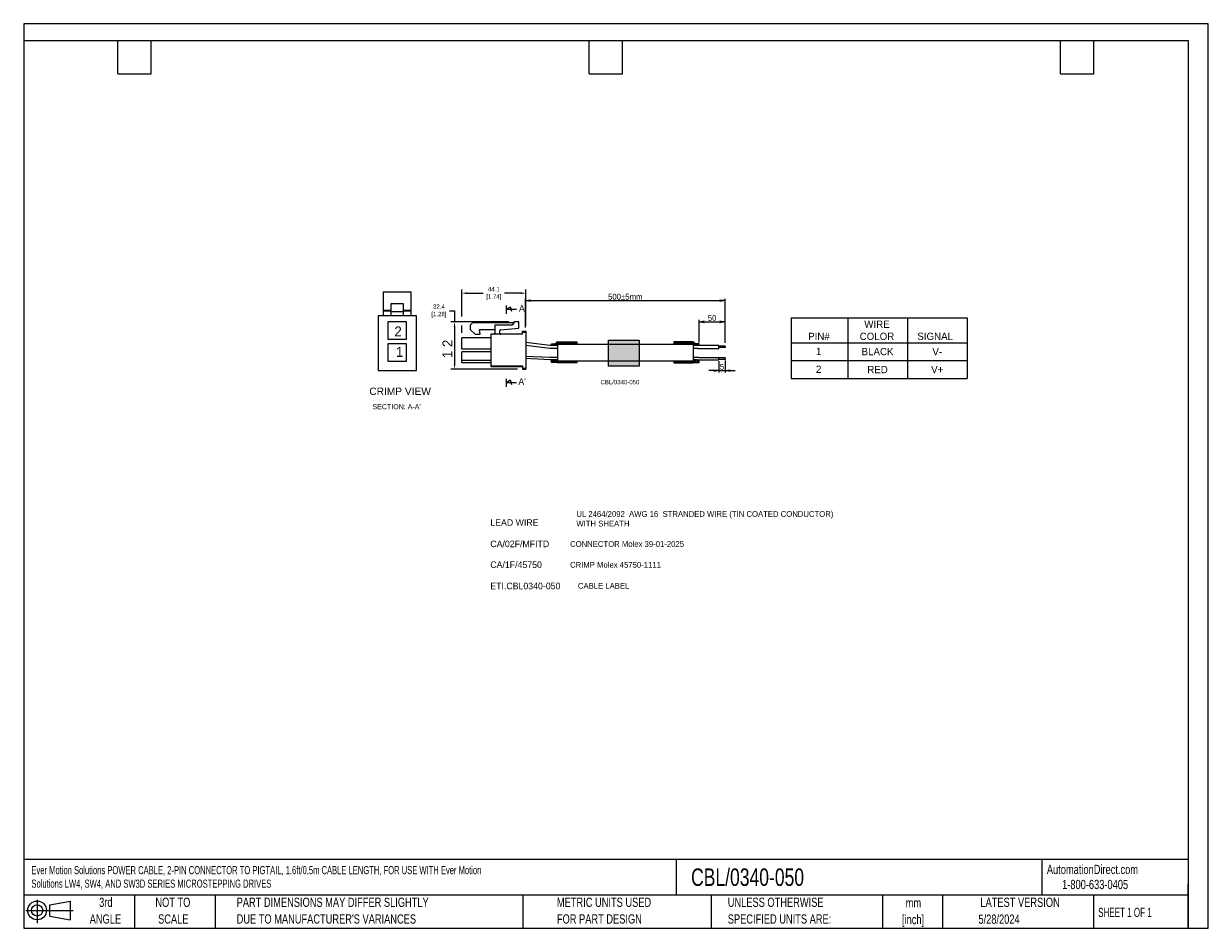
# Model space of a CAD drawing. Header units: inches. Extents: x 0 to 814, y 0 to 621.
import ezdxf

# ---------------------------------------------------------------- set-up
doc = ezdxf.new("R2010")
doc.units = ezdxf.units.IN
doc.header["$LTSCALE"] = 10
doc.header["$MEASUREMENT"] = 0
for name, color, linetype in [('DIMENSIONS', 140, 'Continuous'), ('SLD-0', 179, 'Continuous'), ('TEXT', 140, 'Continuous')]:
    doc.layers.add(name, color=color, linetype=linetype)
doc.styles.add('SLDTEXTSTYLE0', font='TXT', dxfattribs={"width": 0.75})
doc.styles.add('SLDTEXTSTYLE1', font='TXT', dxfattribs={"width": 0.65})
doc.dimstyles.new('\\M+5B8B1\\M+5B1BE ISO-25', dxfattribs={"dimtxt": 2.5, "dimasz": 2.5, "dimexe": 1.25, "dimexo": 0.625, "dimtad": 1, "dimdsep": 46, "dimtxsty": 'Standard', "dimblk": 'OPEN', "dimcen": 2.5, "dimclrd": 256, "dimclre": 256, "dimclrt": 256, "dimaunit": 1, "dimadec": 1, "dimazin": 0, "dimtp": 0.2, "dimtm": 0.2, "dimtfac": 1, "dimtmove": 1, "dimatfit": 3, "dimldrblk": 'OPEN', "dimfxl": 0, "dimtolj": 1, "dimlwd": -1, "dimarcsym": 0})
doc.dimstyles.get("Standard").update_dxf_attribs({"dimtxt": 6, "dimasz": 6.5, "dimexe": 2.5, "dimexo": 3.5, "dimgap": 1.25, "dimtad": 0, "dimtih": 1, "dimtoh": 1, "dimdec": 1, "dimzin": 0, "dimdsep": 46, "dimtxsty": 'Standard', "dimcen": 0, "dimadec": 0, "dimazin": 0, "dimtfac": 1, "dimtdec": 1, "dimtofl": 0, "dimtmove": 0, "dimatfit": 3, "dimfxl": 0, "dimtolj": 1, "dimtzin": 0, "dimarcsym": 0})

# ---------------------------------------------------------------- blocks, each defined once
blk = doc.blocks.new('Block11')
at = {"color": 7, "linetype": 'Continuous', "lineweight": 18}
for p, q in [((0, 8.65), (32.62, 8.65)), ((7.77, 15.93), (7.77, 0)), ((16.44, 12.5), (30.53, 15.1)), ((16.44, 4.79), (16.44, 12.5)), ((30.53, 15.1), (30.53, 2.19)), ((16.44, 4.79), (30.53, 2.19))]:
    blk.add_line(p, q, dxfattribs=at)
for radius in [6.45, 3.86]:
    blk.add_circle((7.77, 8.65), radius, dxfattribs=at)
blk = doc.blocks.new('Block12')
at = {"color": 7, "linetype": 'Continuous'}
blk.add_blockref('Block11', (0, 0), dxfattribs=at)
blk = doc.blocks.new('SW_NOTE_0_1')
at = {"layer": 'TEXT', "color": 0, "char_height": 6.35, "attachment_point": 2, "style": 'SLDTEXTSTYLE0'}
for s, insert in [('mm', (8.53, 8.19)), ('[inch]', (8.28, -3.28))]:
    blk.add_mtext(s, dxfattribs=dict(at, insert=insert))
blk = doc.blocks.new('SW_NOTE_0_2')
at = {"layer": 'TEXT', "color": 0, "char_height": 6.35, "attachment_point": 1, "style": 'SLDTEXTSTYLE0'}
for s, insert in [('UNLESS OTHERWISE', (0, 8.19)), ('SPECIFIED UNITS ARE:', (0, -3.28))]:
    blk.add_mtext(s, dxfattribs=dict(at, insert=insert))
blk = doc.blocks.new('SW_NOTE_0_3')
at = {"layer": 'TEXT', "color": 0, "char_height": 6.35, "attachment_point": 1, "style": 'SLDTEXTSTYLE0'}
for s, insert in [('PART DIMENSIONS MAY DIFFER SLIGHTLY', (0, 8.19)), ("DUE TO MANUFACTURER'S VARIANCES", (0, -3.28))]:
    blk.add_mtext(s, dxfattribs=dict(at, insert=insert))
blk = doc.blocks.new('SW_NOTE_0_4')
at = {"layer": 'TEXT', "color": 0, "char_height": 6.35, "attachment_point": 2, "style": 'SLDTEXTSTYLE0'}
for s, insert in [('NOT TO', (15.78, 8.19)), ('SCALE', (16.06, -3.28))]:
    blk.add_mtext(s, dxfattribs=dict(at, insert=insert))
blk = doc.blocks.new('SW_NOTE_0_5')
at = {"layer": 'TEXT', "color": 0, "char_height": 6.35, "attachment_point": 2, "style": 'SLDTEXTSTYLE0'}
for s, insert in [('3rd', (6.95, 8.19)), ('ANGLE', (6.65, -3.28))]:
    blk.add_mtext(s, dxfattribs=dict(at, insert=insert))
blk = doc.blocks.new('SW_NOTE_0_6')
at = {"layer": 'TEXT', "color": 0, "char_height": 6.35, "attachment_point": 1, "style": 'SLDTEXTSTYLE0'}
for s, insert in [('METRIC UNITS USED', (0, 8.19)), ('FOR PART DESIGN', (0, -3.28))]:
    blk.add_mtext(s, dxfattribs=dict(at, insert=insert))
blk = doc.blocks.new('*D33')
at = {"layer": 'DEFPOINTS', "color": 0}
for p in [(336.74, 416.44), (296.04, 384.04), (342.82, 384.04)]:
    blk.add_point(p, dxfattribs=at)
at = {"layer": 'TEXT', "color": 0, "lineweight": -2}
for p, q in [((292.54, 424.11), (296.04, 424.11)), ((296.04, 424.11), (296.04, 416.44)), ((333.24, 416.44), (293.54, 416.44)), ((296.04, 412.94), (296.04, 387.54)), ((339.32, 384.04), (293.54, 384.04))]:
    blk.add_line(p, q, dxfattribs=at)
at = {"layer": 'TEXT', "color": 0}
for points in [[(295.45, 412.94), (296.62, 412.94), (296.04, 416.44)], [(295.45, 387.54), (296.62, 387.54), (296.04, 384.04)]]:
    blk.add_solid(points, dxfattribs=at)
at = {"layer": 'TEXT', "color": 0, "lineweight": 15, "char_height": 3, "attachment_point": 5}
for s, insert in [('\\A1;32.4', (285.29, 426.86)), ('\\A1;[1.28]', (285.29, 421.36))]:
    blk.add_mtext(s, dxfattribs=dict(at, insert=insert))
blk = doc.blocks.new('*D35')
at = {"layer": 'DEFPOINTS', "color": 0}
for p in [(300.97, 436.13), (345.07, 410.14), (300.97, 405.41)]:
    blk.add_point(p, dxfattribs=at)
at = {"layer": 'TEXT', "color": 0, "lineweight": -2}
for p, q in [((300.97, 420.21), (300.97, 438.63)), ((304.47, 436.13), (315.77, 436.13)), ((341.57, 436.13), (330.27, 436.13)), ((345.07, 413.64), (345.07, 438.63)), ((300.97, 408.91), (300.97, 414))]:
    blk.add_line(p, q, dxfattribs=at)
at = {"layer": 'TEXT', "color": 0}
for points in [[(304.47, 436.72), (304.47, 435.55), (300.97, 436.13)], [(341.57, 436.72), (341.57, 435.55), (345.07, 436.13)]]:
    blk.add_solid(points, dxfattribs=at)
at = {"layer": 'TEXT', "color": 0, "lineweight": 15, "char_height": 3, "attachment_point": 5}
for s, insert in [('\\A1;44.1', (323.02, 438.88)), ('\\A1;[1.74]', (323.02, 433.38))]:
    blk.add_mtext(s, dxfattribs=dict(at, insert=insert))
blk = doc.blocks.new('_OPEN')
at = {"color": 0, "linetype": 'ByBlock'}
for p, q in [((-1, 0.17), (0, 0)), ((0, 0), (-1, -0.17)), ((0, 0), (-1, 0))]:
    blk.add_line(p, q, dxfattribs=at)
blk = doc.blocks.new('*D36')
at = {"lineweight": -2}
for p, q in [((344.84, 412.55), (344.84, 432.3)), ((481.9, 402.06), (481.9, 432.3))]:
    blk.add_line(p, q, dxfattribs=at)
blk.add_line((348.34, 431.05), (478.4, 431.05))
at = {"layer": 'DEFPOINTS', "color": 0}
for p in [(481.9, 431.05), (344.84, 411.92), (481.9, 401.43)]:
    blk.add_point(p, dxfattribs=at)
at = {"xscale": 3.5, "yscale": 3.5, "zscale": 3.5, "rotation": 180}
blk.add_blockref('_OPEN', (344.84, 431.05), dxfattribs=at)
at = {"xscale": 3.5, "yscale": 3.5, "zscale": 3.5}
blk.add_blockref('_OPEN', (481.9, 431.05), dxfattribs=at)
at = {"lineweight": 15, "insert": (413.37, 433.67), "char_height": 4, "attachment_point": 5}
blk.add_mtext('\\A1;500%%P5mm', dxfattribs=at)
blk = doc.blocks.new('*D37')
at = {"layer": 'DEFPOINTS', "color": 0}
for p in [(481.9, 431.05), (344.84, 411.92), (481.9, 401.43)]:
    blk.add_point(p, dxfattribs=at)
at = {"layer": 'TEXT', "lineweight": -2}
for p, q in [((344.84, 412.55), (344.84, 432.3)), ((481.9, 402.06), (481.9, 432.3))]:
    blk.add_line(p, q, dxfattribs=at)
at = {"layer": 'TEXT'}
blk.add_line((348.34, 431.05), (478.4, 431.05), dxfattribs=at)
at = {"layer": 'TEXT', "xscale": 3.5, "yscale": 3.5, "zscale": 3.5, "rotation": 180}
blk.add_blockref('_OPEN', (344.84, 431.05), dxfattribs=at)
at = {"layer": 'TEXT', "xscale": 3.5, "yscale": 3.5, "zscale": 3.5}
blk.add_blockref('_OPEN', (481.9, 431.05), dxfattribs=at)
at = {"layer": 'TEXT', "lineweight": 15, "insert": (413.37, 433.67), "char_height": 4, "attachment_point": 5}
blk.add_mtext('\\A1;500%%P5mm', dxfattribs=at)
blk = doc.blocks.new('*D38')
at = {"layer": 'DEFPOINTS', "color": 0}
for p in [(477.68, 389.96), (481.9, 390.44), (481.9, 382.93)]:
    blk.add_point(p, dxfattribs=at)
at = {"layer": 'TEXT'}
for p, q in [((474.18, 382.93), (470.68, 382.93)), ((477.68, 382.93), (481.9, 382.93)), ((485.4, 382.93), (488.9, 382.93))]:
    blk.add_line(p, q, dxfattribs=at)
at = {"layer": 'TEXT', "lineweight": -2}
for p, q in [((477.68, 389.34), (477.68, 381.68)), ((481.9, 389.82), (481.9, 381.68))]:
    blk.add_line(p, q, dxfattribs=at)
at = {"layer": 'TEXT', "xscale": 3.5, "yscale": 3.5, "zscale": 3.5}
blk.add_blockref('_OPEN', (477.68, 382.93), dxfattribs=at)
at = {"layer": 'TEXT', "xscale": 3.5, "yscale": 3.5, "zscale": 3.5, "rotation": 180}
blk.add_blockref('_OPEN', (481.9, 382.93), dxfattribs=at)
at = {"layer": 'TEXT', "lineweight": 15, "insert": (479.79, 385.55), "char_height": 4, "attachment_point": 5}
blk.add_mtext('\\A1;5', dxfattribs=at)
blk = doc.blocks.new('*D39')
at = {"layer": 'DEFPOINTS', "color": 0}
for p in [(481.9, 416.46), (464.16, 401.55), (481.9, 402.06)]:
    blk.add_point(p, dxfattribs=at)
at = {"layer": 'TEXT', "lineweight": -2}
for p, q in [((464.16, 402.18), (464.16, 417.71)), ((481.9, 402.68), (481.9, 417.71))]:
    blk.add_line(p, q, dxfattribs=at)
at = {"layer": 'TEXT'}
blk.add_line((467.66, 416.46), (478.4, 416.46), dxfattribs=at)
at = {"layer": 'TEXT', "xscale": 3.5, "yscale": 3.5, "zscale": 3.5, "rotation": 180}
blk.add_blockref('_OPEN', (464.16, 416.46), dxfattribs=at)
at = {"layer": 'TEXT', "xscale": 3.5, "yscale": 3.5, "zscale": 3.5}
blk.add_blockref('_OPEN', (481.9, 416.46), dxfattribs=at)
at = {"layer": 'TEXT', "lineweight": 15, "insert": (473.03, 419.08), "char_height": 4, "attachment_point": 5}
blk.add_mtext('\\A1;50', dxfattribs=at)

msp = doc.modelspace()

# ---------------------------------------------------------------- hatches: boundary and pattern name
at = {"lineweight": 15}
h = msp.add_hatch(dxfattribs=at)
h.set_pattern_fill('ANSI31', color=256, scale=0.24, angle=180)
h.set_pattern_definition([(135, (682.4086, -90.6597), (0.5388154, 0.5388154), [])])
h.paths.add_polyline_path([(366.89, 400.99), (366.89, 400.18), (364.4, 400.18, -0.092638), (362.66, 400.51), (362.66, 401.37), (364.89, 401.37, 0.282787), (365.96, 402.03, -0.282787), (367.04, 402.69), (380, 402.69), (380, 400.99)])
h.paths.add_polyline_path([(362.66, 390.04, -0.076349), (364.1, 390.26), (366.89, 390.26), (366.89, 389.39), (380, 389.39), (380, 388.3), (367.04, 388.3, -0.186059), (366.23, 388.61), (362.66, 388.61)])
h = msp.add_hatch(color=256, dxfattribs=at)
h.paths.add_polyline_path([(401.79, 389.39), (401.79, 386.02), (422.84, 386.02), (422.84, 389.39), (413.85, 389.39)])
h.paths.add_polyline_path([(401.79, 389.39), (413.85, 389.39), (422.84, 389.39), (422.84, 400.99), (413.85, 400.99), (401.79, 400.99)])
h.paths.add_polyline_path([(413.85, 400.99), (422.84, 400.99), (422.84, 403.95), (401.79, 403.95), (401.79, 400.99)])
h = msp.add_hatch(dxfattribs=at)
h.set_pattern_fill('ANSI31', color=256, scale=0.24)
h.set_pattern_definition([(45, (144.4164, -90.6597), (-0.5388154, 0.5388154), [])])
h.paths.add_polyline_path([(459.93, 400.99), (459.93, 400.18), (462.43, 400.18, 0.092638), (464.16, 400.51), (464.16, 401.37), (461.93, 401.37, -0.282787), (460.86, 402.03, 0.282787), (459.79, 402.69), (446.82, 402.69), (446.82, 400.99)])
h.paths.add_polyline_path([(464.16, 390.04, 0.076349), (462.72, 390.26), (459.93, 390.26), (459.93, 389.39), (446.82, 389.39), (446.82, 388.3), (459.79, 388.3, 0.186059), (460.59, 388.61), (464.16, 388.61)])

# ---------------------------------------------------------------- linework, layer by layer
for p, q in [((247.04, 437.07), (247.04, 420.67)), ((247.04, 437.07), (266.34, 437.07)), ((266.34, 420.67), (266.34, 437.07)), ((247.04, 424.47), (252.56, 424.47)), ((252.56, 423.72), (247.04, 423.72)), ((252.56, 420.67), (252.56, 428.97)), ((252.56, 428.97), (260.81, 428.97)), ((252.56, 423.47), (260.81, 423.47)), ((260.81, 428.97), (260.81, 420.67)), ((260.81, 424.47), (266.34, 424.47)), ((266.34, 423.72), (260.81, 423.72)), ((269.91, 420.67), (243.51, 420.67)), ((243.51, 420.67), (243.51, 382.92)), ((250.46, 404.22), (250.46, 416.67)), ((250.46, 416.67), (262.91, 416.67)), ((262.91, 416.67), (262.91, 404.22)), ((269.91, 382.92), (269.91, 420.67)), ((308.39, 415.76), (306.82, 414.19)), ((336.74, 415.76), (308.39, 415.76)), ((336.74, 415.76), (335.62, 414.19)), ((340.12, 416.44), (336.74, 416.44)), ((336.74, 416.44), (336.74, 415.76)), ((340.12, 412.13), (340.12, 416.44)), ((306.82, 414.19), (306.82, 411.26)), ((306.82, 411.26), (310.19, 407.89)), ((310.19, 407.89), (313.57, 407.89)), ((313.27, 411.26), (323.81, 411.26)), ((313.57, 407.89), (313.27, 411.26)), ((342.82, 407.89), (320.99, 407.89)), ((320.99, 407.89), (320.99, 385.72)), ((335.62, 414.19), (323.81, 414.19)), ((323.81, 414.19), (323.81, 408.56)), ((327.18, 408.56), (327.18, 410.59)), ((327.59, 411.03), (340.12, 412.13)), ((342.82, 407.89), (342.82, 410.14)), ((342.82, 410.14), (345.07, 410.14)), ((342.82, 409.46), (345.07, 409.46)), ((345.07, 410.14), (345.07, 384.04)), ((262.91, 404.22), (250.46, 404.22)), ((250.46, 401.67), (262.91, 401.67)), ((250.46, 389.22), (250.46, 401.67)), ((262.91, 401.67), (262.91, 389.22)), ((320.99, 405.41), (300.97, 405.41)), ((300.97, 397.76), (300.97, 405.41)), ((361.61, 400.18), (345.07, 402.27)), ((361.46, 398.15), (345.07, 400.28)), ((366.89, 400.18), (361.61, 400.18)), ((362.66, 401.37), (364.89, 401.37)), ((413.85, 400.99), (366.89, 400.99)), ((366.89, 400.99), (366.89, 389.39)), ((367.04, 402.69), (380, 402.69)), ((380, 402.69), (380, 400.99)), ((459.93, 400.99), (413.85, 400.99)), ((459.79, 402.69), (446.82, 402.69)), ((446.82, 402.69), (446.82, 400.99)), ((459.93, 400.99), (459.93, 389.39)), ((459.93, 400.99), (459.93, 389.39)), ((477.68, 400.18), (459.93, 400.18)), ((464.16, 401.37), (461.93, 401.37)), ((477.68, 398.15), (477.68, 400.18)), ((481.9, 399.76), (477.68, 399.76)), ((481.9, 399.76), (481.9, 398.79)), ((320.99, 397.76), (300.97, 397.76)), ((320.99, 395.96), (300.97, 395.96)), ((300.97, 388.31), (300.97, 395.96)), ((361.46, 392.07), (344.84, 392.75)), ((361.61, 390.26), (344.86, 391.17)), ((366.89, 398.15), (361.46, 398.15)), ((366.89, 392.07), (361.46, 392.07)), ((463.12, 398.15), (459.93, 398.15)), ((463.58, 392.07), (459.93, 392.07)), ((463.12, 398.15), (477.68, 398.15)), ((463.58, 392.07), (477.68, 392.07)), ((481.9, 398.79), (477.68, 398.79)), ((477.68, 390.26), (477.68, 392.07)), ((481.9, 391.65), (477.68, 391.65)), ((481.9, 391.65), (481.9, 390.68)), ((243.51, 382.92), (269.91, 382.92)), ((262.91, 389.22), (250.46, 389.22)), ((320.99, 390), (300.97, 390)), ((320.99, 388.31), (300.97, 388.31)), ((320.99, 386.29), (342.82, 386.29)), ((320.99, 385.72), (342.82, 385.72)), ((342.82, 386.29), (342.82, 384.04)), ((342.82, 384.71), (345.07, 384.71)), ((342.82, 384.04), (345.07, 384.04)), ((366.89, 390.26), (361.61, 390.26)), ((413.85, 389.39), (366.89, 389.39)), ((459.93, 389.39), (413.85, 389.39)), ((462.72, 390.26), (459.93, 390.26)), ((462.72, 390.26), (477.68, 390.26)), ((481.9, 390.68), (477.68, 390.68))]:
    msp.add_line(p, q, dxfattribs=at)
for p, q in [((331.49, 427.68), (331.49, 422.02)), ((331.49, 424.85), (334.32, 426.81)), ((338.67, 424.85), (331.49, 424.85)), ((334.32, 426.81), (335.19, 423.76)), ((331.49, 377.4), (331.49, 371.75)), ((331.49, 374.58), (334.32, 376.53)), ((338.67, 374.58), (331.49, 374.58)), ((334.32, 376.53), (335.19, 373.49))]:
    msp.add_line(p, q)
for points in [[(362.66, 400.51), (362.66, 401.37)], [(464.16, 400.51), (464.16, 401.37)], [(362.66, 388.61), (362.66, 390.04)], [(464.16, 388.61), (464.16, 390.04)]]:
    msp.add_lwpolyline(points, dxfattribs=at)
msp.add_lwpolyline([(401.79, 403.95), (422.84, 403.95), (422.84, 386.02), (401.79, 386.02)], close=True, dxfattribs=at)
for points in [[(380, 389.39), (380, 388.3), (367.04, 388.3, -0.129287), (366.45, 388.46, 0.129287), (365.85, 388.61), (362.66, 388.61)], [(446.82, 389.39), (446.82, 388.3), (459.79, 388.3, 0.129287), (460.38, 388.46, -0.129287), (460.97, 388.61), (464.16, 388.61)]]:
    msp.add_lwpolyline(points, format="xyb", dxfattribs=at)
for centre, radius, start, end in [((323.13, 408.56), 0.675, 270, 0), ((327.63, 410.59), 0.45, 95, 180), ((327.86, 408.56), 0.675, 180, 270), ((364.89, 402.57), 1.2, 270, 333.16077), ((367.04, 401.49), 1.2, 90, 153.16077), ((459.79, 401.49), 1.2, 26.83923, 90), ((461.93, 402.57), 1.2, 206.83923, 270)]:
    msp.add_arc(centre, radius, start, end, dxfattribs=at)
at = {"layer": 'DEFPOINTS'}
msp.add_lwpolyline([(0, 0), (813.96, 0), (813.96, 621.17), (0, 621.17)], close=True, dxfattribs=at)
at = {"layer": 'TEXT'}
for p, q in [((0, 609.6), (800.1, 609.6)), ((0, 609.6), (0, 0)), ((64.77, 586.74), (64.77, 609.6)), ((87.63, 586.74), (87.63, 609.6)), ((388.62, 586.74), (388.62, 609.6)), ((411.48, 586.74), (411.48, 609.6)), ((712.47, 586.74), (712.47, 609.6)), ((735.33, 586.74), (735.33, 609.6)), ((800.1, 609.6), (800.1, 0)), ((64.77, 586.74), (87.63, 586.74)), ((388.62, 586.74), (411.48, 586.74)), ((712.47, 586.74), (735.33, 586.74)), ((800.1, 47.33), (0, 47.33)), ((448.23, 47.33), (448.23, 22.86)), ((699.68, 47.33), (699.68, 22.86)), ((800.1, 0), (800.1, 30.48)), ((800.1, 22.86), (0, 22.86)), ((76.2, 22.86), (76.2, 0)), ((131.58, 22.86), (131.58, 0)), ((342.89, 22.86), (342.89, 0)), ((472.29, 22.86), (472.29, 0)), ((590.02, 22.86), (590.02, 0)), ((631.39, 22.86), (631.39, 0)), ((735, 22.86), (735, 0)), ((0, 0), (800.1, 0))]:
    msp.add_line(p, q, dxfattribs=at)
at = {"layer": 'TEXT', "lineweight": 15}
for p, q in [((527.37, 419.12), (648.24, 419.12)), ((527.37, 419.12), (527.37, 377.51)), ((566.16, 419.12), (566.16, 377.51)), ((607.2, 419.12), (607.2, 377.51)), ((648.24, 419.12), (648.24, 377.51)), ((527.37, 402.12), (648.24, 402.12)), ((527.37, 389.82), (648.24, 389.82)), ((527.37, 377.51), (648.24, 377.51))]:
    msp.add_line(p, q, dxfattribs=at)

# ---------------------------------------------------------------- block references
at = {"layer": 'TEXT'}
for name, p in [('Block12', (1.46, 3.61)), ('SW_NOTE_0_5', (49.49, 12.86)), ('SW_NOTE_0_4', (86.72, 12.86)), ('SW_NOTE_0_3', (146.31, 12.86)), ('SW_NOTE_0_6', (366.39, 12.86)), ('SW_NOTE_0_2', (483.77, 12.86)), ('SW_NOTE_0_1', (602.81, 12.47))]:
    msp.add_blockref(name, p, dxfattribs=at)

# ---------------------------------------------------------------- texts
at = {"lineweight": 15, "attachment_point": 1}
for s, insert, char_height, width in [('2', (254.7, 413.29), 6.82, 66.535), ('1', (255.71, 399.22), 6.82, 66.535), ('CBL/0340-050', (396.34, 376.57), 3, 24.9864)]:
    msp.add_mtext(s, dxfattribs=dict(at, insert=insert, char_height=char_height, width=width))
at = {"lineweight": 15, "insert": (287.75, 391.52), "char_height": 6.816, "width": 66.535, "attachment_point": 1, "rotation": 90}
msp.add_mtext('1 2', dxfattribs=at)
at = {"layer": 'DIMENSIONS', "char_height": 3.5}
for insert, attachment_point in [((98.61, 112.42), 6), ((130.2, 112.22), 4)]:
    msp.add_mtext('\\A1;', dxfattribs=dict(at, insert=insert, attachment_point=attachment_point))
at = {"layer": 'SLD-0', "color": 0, "char_height": 6.35, "attachment_point": 1, "style": 'SLDTEXTSTYLE0'}
for s, insert in [('AutomationDirect.com', (703.03, 43.58)), ('1-800-633-0405', (713.52, 33.26))]:
    msp.add_mtext(s, dxfattribs=dict(at, insert=insert))
at = {"layer": 'TEXT', "attachment_point": 1}
for s, width, heights, insert, char_height in [('A', 11.7917, [0], (340.3, 427.91), 4.5), ("A'", 11.7917, [0], (339.89, 377.6), 4.5), ("SECTION: A-A'", 52.6133, [6], (239.68, 359.94), 3.5)]:
    msp.add_mtext_dynamic_manual_height_columns(s, width=width, gutter_width=42.33, heights=heights, dxfattribs=dict(at, insert=insert, char_height=char_height))
at = {"layer": 'TEXT', "lineweight": 15}
for s, insert, char_height, width, attachment_point in [('WIRE\\PCOLOR', (586.31, 410.62), 5, 41.7826, 5), ('\\PPIN#', (546.45, 410.62), 5, 39.4386, 5), ('\\PSIGNAL', (626.28, 410.62), 5, 39.4386, 5), ('1', (546.24, 396.2), 5, 25.2285, 5), ('BLACK', (586.68, 395.97), 5, 25.2285, 5), ('V-', (627.72, 395.97), 5, 25.2285, 5), ('2', (546.24, 383.9), 5, 25.2285, 5), ('RED', (586.68, 383.67), 5, 25.2285, 5), ('V+', (627.72, 383.67), 5, 25.2285, 5), ('{\\fArial|b0|i0|c0|p34;CRIMP VIEW}', (258.64, 371.25), 5, 48.6242, 2), ('UL 2464/2092  AWG 16  STRANDED WIRE (TIN COATED CONDUCTOR) WITH SHEATH \\P  ', (379.77, 286.5), 3.96, 182.2274, 1), ('LEAD WIRE', (320.61, 280.88), 4.5, 43.7405, 1), ('CA/02F/MFITD', (320.61, 266.21), 4.5, 43.7405, 1), ('  CONNECTOR Molex 39-01-2025', (372.48, 265.88), 3.96, 211.9556, 1), ('CA/1F/45750', (320.61, 251.92), 4.5, 43.7405, 1), ('  CRIMP Molex 45750-1111', (372.48, 251.6), 3.96, 211.9556, 1), ('ETI.CBL0340-050', (320.61, 237.31), 4.5, 43.7405, 1), ('CABLE LABEL\\P  ', (380.83, 237.14), 3.96, 211.9556, 1)]:
    msp.add_mtext(s, dxfattribs=dict(at, insert=insert, char_height=char_height, width=width, attachment_point=attachment_point))
at = {"layer": 'TEXT'}
for s, insert, char_height, attachment_point, style in [('{\\W0.7;Ever Motion Solutions POWER CABLE, 2-PIN CONNECTOR TO PIGTAIL, 1.6ft/0.5m CABLE LENGTH, FOR USE WITH Ever Motion \\PSolutions LW4, SW4, AND SW3D SERIES MICROSTEPPING DRIVES}', (5.31, 42.73), 5.57052, 1, 'SLDTEXTSTYLE0'), ('LATEST VERSION', (684.61, 21.04), 6.35, 2, 'SLDTEXTSTYLE0'), ('5/28/2024', (670.17, 9.46), 6.35, 2, 'SLDTEXTSTYLE0'), ('SHEET 1 OF 1', (738.27, 14.1), 6.35, 1, 'SLDTEXTSTYLE1')]:
    msp.add_mtext(s, dxfattribs=dict(at, insert=insert, char_height=char_height, attachment_point=attachment_point, style=style))
at = {"layer": 'TEXT', "insert": (458.57, 41.1), "char_height": 12, "width": 219.625, "attachment_point": 1, "style": 'SLDTEXTSTYLE0'}
msp.add_mtext('CBL/0340-050', dxfattribs=at)

# ---------------------------------------------------------------- dimensions: what is measured, and where the dimension line sits
at = {"lineweight": 15}
dim = msp.add_linear_dim(base=(481.9, 431.05), p1=(344.84, 411.92), p2=(481.9, 401.43), text='500%%P5mm', dimstyle='\\M+5B8B1\\M+5B1BE ISO-25', override={"dimtxt": 4, "dimasz": 3.5, "dimdec": 0, "dimtol": 1, "dimlim": 0, "dimtp": 10, "dimtm": 10, "dimtdec": 0}, dxfattribs=at)
dim.commit()
dim.dimension.update_dxf_attribs({"geometry": '*D36', "text_midpoint": (413.37, 433.67)})
at = {"layer": 'TEXT', "lineweight": 15}
dim = msp.add_linear_dim(base=(300.97, 436.13), p1=(345.07, 410.14), p2=(300.97, 405.41), dimstyle='Standard', override={"dimtxt": 3, "dimasz": 3.5, "dimpost": '\\X'}, dxfattribs=at)
dim.commit()
dim.dimension.update_dxf_attribs({"geometry": '*D35', "text_midpoint": (323.02, 436.13), "dimtype": 160})
dim = msp.add_linear_dim(base=(481.9, 431.05), p1=(344.84, 411.92), p2=(481.9, 401.43), text='500%%P5mm', dimstyle='\\M+5B8B1\\M+5B1BE ISO-25', override={"dimtxt": 4, "dimasz": 3.5, "dimdec": 0, "dimtol": 1, "dimlim": 0, "dimtp": 10, "dimtm": 10, "dimtdec": 0}, dxfattribs=at)
dim.commit()
dim.dimension.update_dxf_attribs({"geometry": '*D37', "text_midpoint": (413.37, 433.67)})
dim = msp.add_linear_dim(base=(296.04, 384.04), p1=(336.74, 416.44), p2=(342.82, 384.04), angle=90, dimstyle='Standard', override={"dimtxt": 3, "dimasz": 3.5, "dimpost": '\\X', "dimtmove": 1}, dxfattribs=at)
dim.commit()
dim.dimension.update_dxf_attribs({"geometry": '*D33', "text_midpoint": (289.03, 424.11), "dimtype": 160})
for base, p1, p2, text, picture, middle in [((481.9, 416.46), (464.16, 401.55), (481.9, 402.06), '50', '*D39', (473.03, 416.46)), ((481.9, 382.93), (477.68, 389.96), (481.9, 390.44), '5', '*D38', (479.79, 382.93))]:
    dim = msp.add_linear_dim(base=base, p1=p1, p2=p2, text=text, dimstyle='\\M+5B8B1\\M+5B1BE ISO-25', override={"dimtxt": 4, "dimasz": 3.5, "dimdec": 0, "dimtol": 1, "dimlim": 0, "dimtp": 10, "dimtm": 10, "dimtdec": 0}, dxfattribs=at)
    dim.commit()
    dim.dimension.update_dxf_attribs({"geometry": picture, "text_midpoint": middle, "dimtype": 160})

doc.saveas('drawing.dxf')
